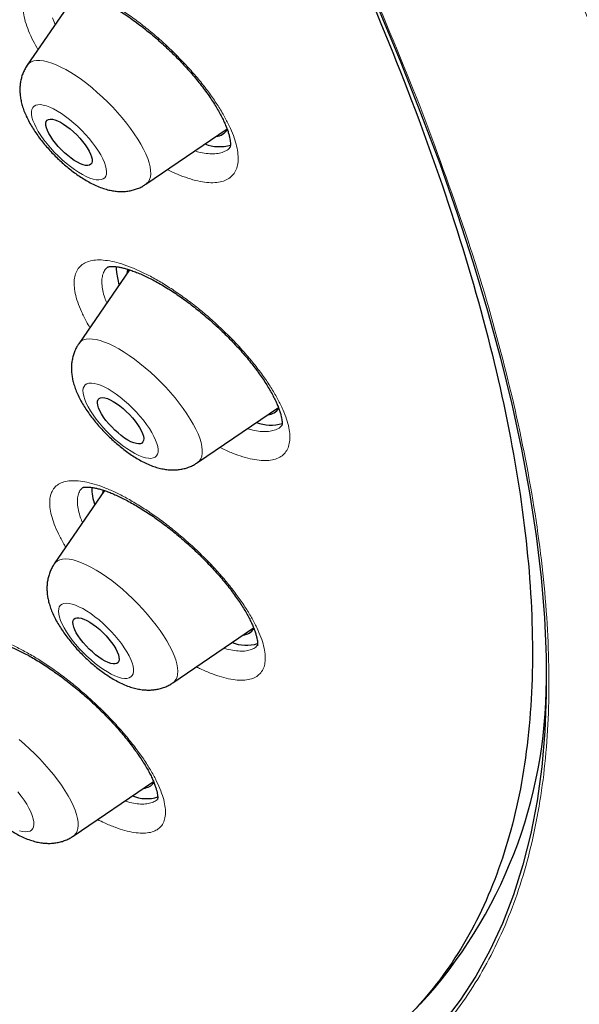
# Model space of a CAD drawing. Header units: millimetres. Extents: x 8 to 954, y 12 to 973.
# Tile 81 of 193: x 863.36 to 871.49, y 451.36 to 465.67. Entities that reach past the tile are written whole.
import ezdxf

# ---------------------------------------------------------------- set-up
doc = ezdxf.new("R2010")
doc.units = ezdxf.units.MM

msp = doc.modelspace()

# ---------------------------------------------------------------- linework, layer by layer
at = {"color": 7, "linetype": 'Continuous', "lineweight": 30}
for p, q in [((864.214, 466.089), (863.471, 465.004)), ((863.468, 464.999), (863.471, 465.004)), ((865.195, 463.276), (866.374, 464.079)), ((864.955, 462.032), (864.22, 460.958)), ((865.944, 459.231), (867.12, 460.032)), ((864.593, 458.825), (863.864, 457.761)), ((865.588, 456.033), (866.76, 456.831)), ((864.14, 453.805), (865.305, 454.599))]:
    msp.add_line(p, q, dxfattribs=at)
at = {"color": 252, "linetype": 'Continuous', "lineweight": 0}
msp.add_line((863.84, 465.695), (863.875, 465.594), dxfattribs=at)
at = {"color": 7, "linetype": 'Continuous', "lineweight": 30, "flags": 128}
for points in [[(868.568, 465.834), (868.888, 465.069), (869.187, 464.315), (869.464, 463.575), (869.718, 462.848), (869.95, 462.134), (870.16, 461.435), (870.347, 460.751), (870.511, 460.081), (870.652, 459.427), (870.77, 458.79), (870.865, 458.168), (870.937, 457.564), (870.985, 456.977), (871.011, 456.408), (871.013, 455.857), (870.992, 455.324), (870.947, 454.81), (870.879, 454.316), (870.788, 453.841), (870.674, 453.386), (870.537, 452.951), (870.377, 452.537), (870.194, 452.144), (869.989, 451.771), (869.761, 451.42), (869.51, 451.09)], [(863.75, 464.096), (863.743, 464.131), (863.742, 464.161), (863.748, 464.186), (863.76, 464.204), (863.78, 464.217), (863.805, 464.222), (863.836, 464.22), (863.871, 464.212), (863.911, 464.197), (863.955, 464.176), (864, 464.148), (864.048, 464.116), (864.096, 464.078), (864.143, 464.037), (864.19, 463.993), (864.234, 463.946), (864.274, 463.898), (864.311, 463.85), (864.343, 463.803), (864.37, 463.757), (864.391, 463.714), (864.405, 463.675), (864.412, 463.639), (864.413, 463.609), (864.407, 463.584), (864.395, 463.566), (864.375, 463.554), (864.35, 463.548), (864.319, 463.55), (864.284, 463.558), (864.244, 463.573), (864.2, 463.595), (864.155, 463.622), (864.107, 463.655), (864.059, 463.692), (864.012, 463.733), (863.965, 463.778), (863.921, 463.824), (863.881, 463.872), (863.844, 463.92), (863.812, 463.967), (863.785, 464.013), (863.764, 464.056), (863.75, 464.096)], [(864.766, 462.02), (864.766, 462.077), (864.766, 462.08)], [(864.933, 462.041), (864.923, 462.006), (864.918, 461.977)], [(864.49, 460.098), (864.492, 460.126), (864.501, 460.148), (864.516, 460.165), (864.537, 460.174), (864.565, 460.177), (864.598, 460.173), (864.635, 460.162), (864.676, 460.144), (864.721, 460.121), (864.767, 460.091), (864.815, 460.057), (864.863, 460.018), (864.91, 459.975), (864.955, 459.93), (864.998, 459.883), (865.038, 459.835), (865.073, 459.787), (865.103, 459.74), (865.127, 459.696), (865.146, 459.654), (865.158, 459.616), (865.163, 459.582), (865.161, 459.554), (865.152, 459.531), (865.137, 459.515), (865.116, 459.506), (865.088, 459.503), (865.056, 459.507), (865.018, 459.518), (864.977, 459.535), (864.933, 459.559), (864.886, 459.588), (864.838, 459.623), (864.79, 459.662), (864.743, 459.704), (864.698, 459.75), (864.655, 459.797), (864.615, 459.845), (864.58, 459.893), (864.55, 459.939), (864.526, 459.984), (864.507, 460.026), (864.496, 460.064), (864.49, 460.098)], [(864.573, 458.832), (864.563, 458.788), (864.562, 458.779)], [(864.139, 456.937), (864.15, 456.957), (864.167, 456.971), (864.191, 456.978), (864.221, 456.978), (864.255, 456.972), (864.294, 456.958), (864.337, 456.938), (864.382, 456.913), (864.429, 456.881), (864.477, 456.845), (864.525, 456.805), (864.571, 456.761), (864.616, 456.715), (864.658, 456.667), (864.696, 456.619), (864.729, 456.572), (864.757, 456.526), (864.779, 456.482), (864.795, 456.441), (864.804, 456.405), (864.807, 456.373), (864.803, 456.347), (864.791, 456.327), (864.774, 456.313), (864.75, 456.306), (864.721, 456.306), (864.686, 456.313), (864.647, 456.326), (864.605, 456.346), (864.559, 456.372), (864.512, 456.403), (864.464, 456.439), (864.417, 456.48), (864.37, 456.523), (864.325, 456.569), (864.284, 456.617), (864.246, 456.665), (864.212, 456.713), (864.184, 456.759), (864.162, 456.803), (864.146, 456.843), (864.137, 456.88), (864.134, 456.911), (864.139, 456.937)]]:
    msp.add_lwpolyline(points, dxfattribs=at)
at = {"color": 252, "linetype": 'Continuous', "lineweight": 0, "flags": 128}
for points in [[(863.471, 465.004), (863.473, 465.007), (863.498, 465.033), (863.528, 465.053), (863.565, 465.067), (863.607, 465.074), (863.655, 465.074), (863.707, 465.068), (863.764, 465.055), (863.826, 465.036), (863.891, 465.01), (863.96, 464.978), (864.031, 464.941), (864.105, 464.898), (864.18, 464.849), (864.257, 464.796), (864.335, 464.737), (864.412, 464.675), (864.489, 464.609), (864.565, 464.54), (864.64, 464.468), (864.713, 464.394), (864.782, 464.318), (864.849, 464.241), (864.912, 464.163), (864.972, 464.085), (865.026, 464.008), (865.076, 463.932), (865.121, 463.858), (865.16, 463.786), (865.193, 463.716), (865.221, 463.65), (865.242, 463.587), (865.256, 463.528), (865.264, 463.474), (865.266, 463.425), (865.261, 463.382), (865.249, 463.343), (865.231, 463.311), (865.206, 463.285), (865.195, 463.276)], [(864.609, 463.543), (864.592, 463.593), (864.569, 463.645), (864.539, 463.701), (864.505, 463.758), (864.465, 463.818), (864.42, 463.878), (864.371, 463.938), (864.319, 463.998), (864.263, 464.056), (864.206, 464.112), (864.147, 464.165), (864.087, 464.215), (864.027, 464.261), (863.967, 464.303), (863.909, 464.339), (863.853, 464.37), (863.799, 464.395), (863.749, 464.413), (863.703, 464.426), (863.662, 464.432), (863.626, 464.431), (863.595, 464.423), (863.57, 464.409), (863.551, 464.389), (863.538, 464.362), (863.532, 464.33), (863.533, 464.292), (863.54, 464.25), (863.554, 464.203), (863.574, 464.152), (863.6, 464.098), (863.632, 464.041), (863.67, 463.982), (863.712, 463.923), (863.759, 463.862), (863.81, 463.802), (863.864, 463.743), (863.92, 463.686), (863.979, 463.631), (864.038, 463.58), (864.099, 463.532), (864.158, 463.488), (864.217, 463.449), (864.274, 463.415), (864.329, 463.387), (864.381, 463.365), (864.429, 463.35), (864.473, 463.341), (864.512, 463.338), (864.546, 463.342), (864.574, 463.353), (864.596, 463.37), (864.611, 463.394), (864.621, 463.423), (864.623, 463.458), (864.619, 463.499), (864.609, 463.543)], [(864.22, 460.958), (864.229, 460.971), (864.256, 460.995), (864.288, 461.013), (864.327, 461.024), (864.37, 461.029), (864.42, 461.027), (864.474, 461.019), (864.532, 461.004), (864.595, 460.983), (864.661, 460.956), (864.731, 460.922), (864.803, 460.883), (864.877, 460.838), (864.953, 460.788), (865.03, 460.733), (865.108, 460.673), (865.185, 460.61), (865.262, 460.543), (865.338, 460.472), (865.412, 460.4), (865.484, 460.325), (865.553, 460.249), (865.618, 460.171), (865.68, 460.094), (865.738, 460.016), (865.792, 459.939), (865.84, 459.864), (865.883, 459.79), (865.92, 459.718), (865.952, 459.65), (865.977, 459.584), (865.996, 459.523), (866.008, 459.466), (866.014, 459.413), (866.014, 459.366), (866.007, 459.324), (865.993, 459.287), (865.973, 459.257), (865.947, 459.233), (865.944, 459.231)], [(865.372, 459.421), (865.367, 459.463), (865.355, 459.509), (865.336, 459.559), (865.312, 459.612), (865.281, 459.668), (865.245, 459.726), (865.204, 459.786), (865.159, 459.846), (865.109, 459.906), (865.056, 459.965), (865, 460.023), (864.942, 460.079), (864.883, 460.131), (864.822, 460.18), (864.762, 460.225), (864.703, 460.266), (864.645, 460.301), (864.59, 460.33), (864.537, 460.354), (864.488, 460.371), (864.443, 460.382), (864.403, 460.387), (864.367, 460.384), (864.338, 460.376), (864.314, 460.36), (864.296, 460.338), (864.285, 460.311), (864.281, 460.277), (864.283, 460.238), (864.292, 460.195), (864.307, 460.147), (864.328, 460.095), (864.356, 460.04), (864.389, 459.983), (864.428, 459.924), (864.471, 459.864), (864.519, 459.804), (864.57, 459.744), (864.625, 459.685), (864.682, 459.629), (864.741, 459.574), (864.801, 459.523), (864.861, 459.476), (864.92, 459.434), (864.979, 459.396), (865.036, 459.363), (865.09, 459.337), (865.141, 459.316), (865.188, 459.302), (865.231, 459.294), (865.269, 459.293), (865.301, 459.299), (865.328, 459.311), (865.349, 459.33), (865.363, 459.355), (865.371, 459.385), (865.372, 459.421)], [(863.864, 457.761), (863.881, 457.781), (863.909, 457.804), (863.944, 457.819), (863.984, 457.829), (864.029, 457.832), (864.08, 457.828), (864.136, 457.818), (864.196, 457.801), (864.259, 457.777), (864.327, 457.748), (864.397, 457.713), (864.47, 457.671), (864.545, 457.625), (864.621, 457.573), (864.699, 457.517), (864.776, 457.456), (864.854, 457.391), (864.93, 457.323), (865.005, 457.252), (865.079, 457.179), (865.15, 457.103), (865.218, 457.027), (865.282, 456.949), (865.343, 456.872), (865.4, 456.794), (865.451, 456.718), (865.498, 456.643), (865.539, 456.569), (865.575, 456.499), (865.604, 456.431), (865.628, 456.367), (865.645, 456.307), (865.655, 456.251), (865.659, 456.2), (865.656, 456.154), (865.647, 456.114), (865.631, 456.079), (865.609, 456.051), (865.586, 456.032)], [(865.009, 456.163), (865.016, 456.195), (865.016, 456.232), (865.009, 456.275), (864.995, 456.321), (864.976, 456.372), (864.95, 456.426), (864.918, 456.483), (864.881, 456.541), (864.839, 456.601), (864.792, 456.661), (864.742, 456.721), (864.688, 456.78), (864.631, 456.838), (864.573, 456.893), (864.514, 456.945), (864.453, 456.993), (864.393, 457.037), (864.334, 457.076), (864.277, 457.11), (864.222, 457.138), (864.17, 457.161), (864.122, 457.177), (864.078, 457.186), (864.039, 457.189), (864.004, 457.185), (863.976, 457.175), (863.954, 457.158), (863.937, 457.135), (863.928, 457.106), (863.925, 457.071), (863.928, 457.031), (863.938, 456.987), (863.955, 456.938), (863.978, 456.886), (864.007, 456.83), (864.041, 456.773), (864.081, 456.713), (864.125, 456.653), (864.174, 456.593), (864.226, 456.533), (864.281, 456.475), (864.339, 456.419), (864.398, 456.365), (864.458, 456.315), (864.518, 456.269), (864.577, 456.227), (864.636, 456.19), (864.692, 456.159), (864.745, 456.134), (864.796, 456.115), (864.842, 456.102), (864.884, 456.096), (864.92, 456.096), (864.952, 456.103), (864.977, 456.117), (864.996, 456.137), (865.009, 456.163)], [(863.353, 455.209), (863.43, 455.143), (863.506, 455.074), (863.581, 455.002), (863.654, 454.928), (863.724, 454.852), (863.791, 454.775), (863.854, 454.698), (863.914, 454.62), (863.969, 454.543), (864.019, 454.467), (864.064, 454.392), (864.104, 454.32), (864.137, 454.25), (864.165, 454.183), (864.186, 454.121), (864.201, 454.062), (864.21, 454.007), (864.212, 453.958), (864.207, 453.914), (864.196, 453.875), (864.178, 453.843), (864.154, 453.816), (864.14, 453.805)], [(863.535, 453.893), (863.553, 453.915), (863.564, 453.942), (863.569, 453.975), (863.567, 454.014), (863.559, 454.057), (863.544, 454.105), (863.523, 454.156), (863.496, 454.211), (863.463, 454.268), (863.425, 454.327), (863.382, 454.387), (863.334, 454.447)], [(863.359, 453.884), (863.404, 453.873), (863.445, 453.868), (863.481, 453.87), (863.511, 453.878), (863.535, 453.893)]]:
    msp.add_lwpolyline(points, dxfattribs=at)
at = {"color": 7, "linetype": 'Continuous', "lineweight": 30}
for centre, radius, start, end in [((866.202, 464.174), 0.204, 273.7459, 330.1274), ((866.262, 464.393), 0.572, 248.5878, 286.6186), ((865.632, 462.087), 0.869, 184.4405, 198.2199), ((866.949, 460.133), 0.208, 274.2854, 328.2927), ((867.01, 460.332), 0.556, 248.0823, 287.4206), ((865.124, 458.858), 0.714, 178.8597, 199.5982), ((866.594, 456.934), 0.206, 273.9556, 326.098), ((866.654, 457.123), 0.546, 247.6449, 287.4131), ((864.051, 456.069), 6.963, 317.4665, 0.0238), ((865.144, 454.712), 0.212, 274.5506, 322.6286), ((865.207, 454.884), 0.535, 247.1865, 287.6304)]:
    msp.add_arc(centre, radius, start, end, dxfattribs=at)
at = {"color": 252, "linetype": 'Continuous', "lineweight": 0}
for points, knots in [([(804.848, 517.821), (804.884, 517.863), (805.125, 518.134), (805.671, 518.532), (806.49, 519.008), (807.418, 519.364), (808.442, 519.613), (809.561, 519.75), (810.77, 519.775), (812.066, 519.687), (813.444, 519.489), (814.902, 519.179), (816.433, 518.759), (818.033, 518.23), (819.697, 517.595), (821.42, 516.854), (823.196, 516.01), (825.02, 515.066), (826.887, 514.026), (828.789, 512.891), (830.721, 511.666), (832.678, 510.355), (834.652, 508.961), (836.639, 507.489), (838.63, 505.945), (840.621, 504.331), (842.605, 502.655), (844.576, 500.92), (846.527, 499.132), (848.452, 497.298), (850.346, 495.423), (852.202, 493.512), (854.015, 491.571), (855.778, 489.608), (857.487, 487.628), (859.135, 485.636), (860.719, 483.641), (862.232, 481.646), (863.669, 479.66), (865.028, 477.689), (866.302, 475.737), (867.489, 473.813), (868.584, 471.921), (869.584, 470.067), (870.486, 468.259), (871.287, 466.5), (871.984, 464.797), (872.576, 463.155), (873.06, 461.579), (873.435, 460.074), (873.699, 458.645), (873.853, 457.297), (873.894, 456.033), (873.824, 454.858), (873.643, 453.775), (873.351, 452.788), (872.946, 451.902), (872.478, 451.158), (872.094, 450.76), (871.924, 450.583)], [0, 0, 0, 0, 0.003203, 0.021066, 0.038929, 0.056792, 0.074655, 0.092519, 0.110382, 0.128245, 0.146108, 0.163971, 0.181834, 0.199697, 0.21756, 0.235424, 0.253287, 0.27115, 0.289013, 0.306876, 0.324739, 0.342602, 0.360465, 0.378329, 0.396192, 0.414055, 0.431918, 0.449781, 0.467644, 0.485507, 0.50337, 0.521234, 0.539097, 0.55696, 0.574823, 0.592686, 0.610549, 0.628412, 0.646275, 0.664139, 0.682002, 0.699865, 0.717728, 0.735591, 0.753454, 0.771317, 0.78918, 0.807044, 0.824907, 0.84277, 0.860633, 0.878496, 0.896359, 0.914222, 0.932085, 0.949949, 0.967812, 0.985675, 1, 1, 1, 1]), ([(804.877, 501.441), (804.648, 502.061), (804.192, 503.296), (803.686, 505.036), (803.317, 506.678), (803.096, 508.215), (803.021, 509.65), (803.091, 510.976), (803.303, 512.185), (803.658, 513.263), (804.156, 514.206), (804.796, 515.013), (805.578, 515.685), (806.498, 516.219), (807.546, 516.613), (808.715, 516.862), (810.002, 516.963), (811.405, 516.917), (812.925, 516.724), (814.556, 516.384), (816.28, 515.904), (818.086, 515.286), (819.965, 514.53), (821.919, 513.638), (823.946, 512.608), (826.038, 511.447), (828.176, 510.166), (830.343, 508.774), (832.53, 507.277), (834.736, 505.674), (836.961, 503.965), (839.197, 502.159), (841.423, 500.272), (843.622, 498.319), (845.782, 496.307), (847.905, 494.238), (849.99, 492.11), (852.028, 489.934), (854.004, 487.729), (855.899, 485.511), (857.705, 483.292), (859.422, 481.071), (861.049, 478.849), (862.579, 476.634), (864.004, 474.445), (865.307, 472.301), (866.484, 470.212), (867.531, 468.179), (868.459, 466.195), (868.967, 464.931), (869.221, 464.296)], [0, 0, 0, 0, 0.020985, 0.041789, 0.062502, 0.083215, 0.104018, 0.125, 0.145987, 0.166791, 0.187505, 0.208217, 0.229019, 0.25, 0.270986, 0.291791, 0.312505, 0.333217, 0.354019, 0.375, 0.395986, 0.416791, 0.437505, 0.458217, 0.479019, 0.5, 0.520986, 0.541791, 0.562505, 0.583217, 0.604019, 0.625, 0.645986, 0.666791, 0.687505, 0.708217, 0.729019, 0.75, 0.770986, 0.791791, 0.812505, 0.833217, 0.854019, 0.875, 0.895985, 0.916789, 0.937502, 0.958215, 0.979017, 1, 1, 1, 1]), ([(863.443, 465.641), (863.443, 465.641), (863.43, 465.686), (863.411, 465.77), (863.402, 465.884), (863.412, 465.984), (863.442, 466.068), (863.492, 466.136), (863.559, 466.186), (863.646, 466.219), (863.748, 466.233), (863.866, 466.229), (863.998, 466.206), (864.142, 466.165), (864.297, 466.107), (864.46, 466.031), (864.63, 465.94), (864.804, 465.833), (864.981, 465.713), (865.157, 465.581), (865.331, 465.439), (865.5, 465.288), (865.662, 465.13), (865.816, 464.968), (865.959, 464.803), (866.09, 464.638), (866.206, 464.474), (866.307, 464.314), (866.39, 464.16), (866.455, 464.017), (866.5, 463.886), (866.529, 463.764), (866.539, 463.652), (866.53, 463.551), (866.501, 463.466), (866.453, 463.397), (866.386, 463.346), (866.301, 463.312), (866.199, 463.296), (866.082, 463.299), (865.951, 463.32), (865.808, 463.361), (865.659, 463.415), (865.555, 463.464), (865.506, 463.488)], [0, 0, 0, 0, 0.000197, 0.024659, 0.049197, 0.07366, 0.09812, 0.122658, 0.14712, 0.171597, 0.196152, 0.22063, 0.245135, 0.269718, 0.294222, 0.318753, 0.343361, 0.367891, 0.392434, 0.417055, 0.441598, 0.466135, 0.49075, 0.515286, 0.539802, 0.564395, 0.588911, 0.613399, 0.637964, 0.662451, 0.68536, 0.70827, 0.732739, 0.757287, 0.781756, 0.806225, 0.830772, 0.855241, 0.879726, 0.90429, 0.928775, 0.953289, 0.97788, 1, 1, 1, 1]), ([(863.627, 465.232), (863.603, 465.274), (863.55, 465.368), (863.488, 465.506), (863.458, 465.596), (863.443, 465.641)], [0, 0, 0, 0, 0.290079, 0.645599, 1, 1, 1, 1]), ([(869.221, 464.296), (869.448, 463.681), (869.901, 462.452), (870.403, 460.715), (870.772, 459.065), (870.996, 457.518), (871.075, 456.08), (871.008, 454.76), (870.795, 453.561), (870.436, 452.485), (869.934, 451.539), (869.292, 450.725), (868.514, 450.05), (867.617, 449.527), (866.613, 449.147), (865.512, 448.903), (864.297, 448.793), (862.985, 448.802), (862.027, 448.919), (861.549, 448.978)], [0, 0, 0, 0, 0.059647, 0.119293, 0.179195, 0.239107, 0.298753, 0.35839, 0.418037, 0.477683, 0.537584, 0.597497, 0.657143, 0.716779, 0.77332, 0.829847, 0.88658, 0.943426, 1, 1, 1, 1]), ([(865.905, 463.76), (865.932, 463.752), (866.001, 463.732), (866.1, 463.719), (866.2, 463.716), (866.288, 463.73), (866.359, 463.761), (866.402, 463.789), (866.417, 463.81), (866.418, 463.812)], [0, 0, 0, 0, 0.115418, 0.289359, 0.463854, 0.637793, 0.811574, 0.985899, 1, 1, 1, 1]), ([(864.153, 461.806), (864.153, 461.806), (864.151, 461.843), (864.154, 461.911), (864.178, 461.998), (864.221, 462.069), (864.283, 462.122), (864.364, 462.158), (864.461, 462.177), (864.574, 462.176), (864.702, 462.157), (864.842, 462.12), (864.994, 462.065), (865.155, 461.993), (865.323, 461.906), (865.496, 461.803), (865.672, 461.686), (865.849, 461.557), (866.024, 461.418), (866.195, 461.269), (866.36, 461.114), (866.517, 460.953), (866.664, 460.79), (866.799, 460.626), (866.92, 460.463), (867.026, 460.303), (867.116, 460.148), (867.188, 460.001), (867.241, 459.863), (867.274, 459.738), (867.289, 459.628), (867.285, 459.53), (867.263, 459.444), (867.221, 459.372), (867.16, 459.317), (867.081, 459.28), (866.985, 459.261), (866.872, 459.26), (866.745, 459.278), (866.606, 459.314), (866.454, 459.368), (866.341, 459.415), (866.278, 459.449), (866.27, 459.453)], [0, 0, 0, 0, 0.000206, 0.025773, 0.051422, 0.076989, 0.102555, 0.128203, 0.15377, 0.179354, 0.20502, 0.230604, 0.256216, 0.28191, 0.307523, 0.333162, 0.358883, 0.384522, 0.410174, 0.435907, 0.46156, 0.487206, 0.512934, 0.53858, 0.564204, 0.589909, 0.615532, 0.641127, 0.666803, 0.692396, 0.716342, 0.740286, 0.765863, 0.791519, 0.817094, 0.842669, 0.868326, 0.893901, 0.919494, 0.945167, 0.97076, 0.996382, 1, 1, 1, 1]), ([(864.641, 462.073), (864.632, 462.066), (864.605, 462.045), (864.577, 461.993), (864.555, 461.92), (864.555, 461.86), (864.555, 461.83)], [0, 0, 0, 0, 0.131029, 0.420373, 0.710661, 1, 1, 1, 1]), ([(864.381, 461.193), (864.364, 461.221), (864.316, 461.302), (864.256, 461.426), (864.201, 461.565), (864.165, 461.693), (864.157, 461.768), (864.153, 461.806)], [0, 0, 0, 0, 0.12063, 0.340925, 0.560387, 0.780547, 1, 1, 1, 1]), ([(864.555, 461.83), (864.559, 461.798), (864.566, 461.734), (864.591, 461.64), (864.617, 461.577), (864.627, 461.553)], [0, 0, 0, 0, 0.383329, 0.767857, 1, 1, 1, 1]), ([(866.668, 459.724), (866.704, 459.715), (866.781, 459.694), (866.885, 459.681), (866.981, 459.682), (867.063, 459.7), (867.129, 459.729), (867.16, 459.76), (867.173, 459.774)], [0, 0, 0, 0, 0.155394, 0.32942, 0.503286, 0.677703, 0.851572, 1, 1, 1, 1]), ([(863.816, 458.775), (863.816, 458.775), (863.825, 458.802), (863.85, 458.851), (863.906, 458.908), (863.98, 458.947), (864.072, 458.968), (864.181, 458.971), (864.304, 458.956), (864.44, 458.923), (864.588, 458.872), (864.746, 458.804), (864.912, 458.719), (865.083, 458.619), (865.258, 458.506), (865.435, 458.38), (865.611, 458.243), (865.783, 458.097), (865.95, 457.944), (866.11, 457.785), (866.261, 457.623), (866.4, 457.459), (866.525, 457.297), (866.637, 457.137), (866.732, 456.982), (866.809, 456.834), (866.869, 456.694), (866.909, 456.565), (866.93, 456.448), (866.931, 456.347), (866.914, 456.262), (866.879, 456.191), (866.825, 456.135), (866.752, 456.094), (866.661, 456.072), (866.554, 456.068), (866.431, 456.082), (866.296, 456.114), (866.148, 456.165), (866.025, 456.216), (865.949, 456.254), (865.928, 456.265)], [0, 0, 0, 0, 0.000214, 0.026996, 0.053862, 0.080642, 0.107423, 0.134288, 0.161068, 0.187866, 0.21475, 0.241548, 0.268377, 0.29529, 0.322118, 0.348974, 0.375916, 0.402771, 0.429642, 0.456597, 0.483466, 0.510331, 0.53728, 0.564143, 0.590983, 0.617909, 0.644747, 0.671556, 0.698451, 0.72526, 0.750342, 0.775424, 0.802212, 0.829088, 0.855877, 0.882666, 0.90954, 0.936329, 0.963136, 0.990029, 1, 1, 1, 1]), ([(864.03, 458.004), (864.021, 458.018), (863.98, 458.084), (863.923, 458.196), (863.861, 458.337), (863.819, 458.466), (863.798, 458.584), (863.794, 458.688), (863.809, 458.746), (863.816, 458.775)], [0, 0, 0, 0, 0.044757, 0.2040949, 0.3639506, 0.5232839, 0.6820201, 0.8412563, 1, 1, 1, 1]), ([(864.215, 458.775), (864.209, 458.751), (864.197, 458.702), (864.2, 458.613), (864.22, 458.513), (864.245, 458.429), (864.269, 458.375), (864.276, 458.362)], [0, 0, 0, 0, 0.229778, 0.460289, 0.690059, 0.920712, 1, 1, 1, 1]), ([(864.279, 458.871), (864.268, 458.86), (864.239, 458.835), (864.224, 458.798), (864.215, 458.775)], [0, 0, 0, 0, 0.402788, 1, 1, 1, 1]), ([(862.444, 456.663), (862.444, 456.663), (862.464, 456.681), (862.51, 456.708), (862.596, 456.733), (862.699, 456.739), (862.817, 456.727), (862.949, 456.697), (863.093, 456.65), (863.248, 456.585), (863.411, 456.503), (863.581, 456.407), (863.754, 456.296), (863.93, 456.173), (864.106, 456.039), (864.279, 455.895), (864.448, 455.743), (864.61, 455.586), (864.763, 455.425), (864.906, 455.262), (865.036, 455.1), (865.152, 454.94), (865.252, 454.784), (865.336, 454.635), (865.401, 454.494), (865.448, 454.364), (865.475, 454.245), (865.482, 454.139), (865.47, 454.048), (865.439, 453.974), (865.39, 453.918), (865.325, 453.877), (865.242, 453.852), (865.14, 453.845), (865.023, 453.855), (864.891, 453.884), (864.748, 453.931), (864.614, 453.985), (864.527, 454.029), (864.493, 454.046)], [0, 0, 0, 0, 0.0002268, 0.0283373, 0.056537, 0.0846483, 0.1127582, 0.1409576, 0.1690674, 0.1971968, 0.2254157, 0.2535451, 0.2817054, 0.3099558, 0.3381159, 0.3663054, 0.3945851, 0.4227756, 0.4509798, 0.4792737, 0.5074773, 0.5356757, 0.5639623, 0.5921595, 0.6203316, 0.6485948, 0.6767672, 0.7049076, 0.7331382, 0.7612791, 0.7876057, 0.8139319, 0.8420519, 0.870262, 0.8983821, 0.9265011, 0.95471, 0.9828292, 1, 1, 1, 1]), ([(866.326, 456.536), (866.331, 456.534), (866.377, 456.518), (866.457, 456.503), (866.562, 456.49), (866.654, 456.494), (866.731, 456.515), (866.785, 456.541), (866.806, 456.566), (866.813, 456.574)], [0, 0, 0, 0, 0.020641, 0.199839, 0.379609, 0.558803, 0.737977, 0.917727, 1, 1, 1, 1]), ([(864.89, 454.316), (864.904, 454.312), (864.959, 454.294), (865.044, 454.277), (865.145, 454.268), (865.232, 454.275), (865.302, 454.297), (865.345, 454.32), (865.36, 454.338), (865.361, 454.34)], [0, 0, 0, 0, 0.061634, 0.246804, 0.431946, 0.617676, 0.80282, 0.976142, 1, 1, 1, 1])]:
    msp.add_open_spline(points, degree=3, knots=knots, dxfattribs=at)
at = {"color": 7, "linetype": 'Continuous', "lineweight": 30}
for points, knots in [([(864.117, 474.199), (864.617, 473.372), (865.63, 471.699), (866.936, 469.263), (868.082, 466.888), (869.034, 464.613), (869.791, 462.451), (870.347, 460.416), (870.698, 458.52), (870.842, 456.775), (870.779, 455.192), (870.509, 453.781), (870.033, 452.549), (869.355, 451.505), (868.478, 450.656), (867.409, 450.005), (866.153, 449.559), (864.718, 449.318), (863.114, 449.285), (861.35, 449.46), (859.42, 449.845), (857.335, 450.443), (855.1, 451.26), (852.755, 452.269), (851.109, 453.108), (850.286, 453.528)], [0, 0, 0, 0, 0.042295, 0.085631, 0.128967, 0.172303, 0.215639, 0.258975, 0.302311, 0.345647, 0.388983, 0.432319, 0.475655, 0.518991, 0.562327, 0.605663, 0.648999, 0.692335, 0.735671, 0.779007, 0.822343, 0.866757, 0.911172, 0.955586, 1, 1, 1, 1]), ([(863.896, 466.125), (863.896, 466.125), (863.896, 466.125), (863.899, 466.126), (863.908, 466.129), (863.923, 466.133), (863.946, 466.135), (863.976, 466.136), (864.014, 466.133), (864.059, 466.127), (864.111, 466.118), (864.169, 466.103), (864.233, 466.084), (864.302, 466.06), (864.376, 466.03), (864.454, 465.995), (864.535, 465.956), (864.619, 465.912), (864.704, 465.863), (864.791, 465.81), (864.879, 465.752), (864.97, 465.69), (865.062, 465.623), (865.154, 465.552), (865.247, 465.478), (865.339, 465.401), (865.429, 465.321), (865.518, 465.239), (865.604, 465.156), (865.687, 465.071), (865.767, 464.987), (865.843, 464.902), (865.915, 464.817), (865.984, 464.732), (866.048, 464.647), (866.109, 464.563), (866.164, 464.481), (866.215, 464.4), (866.26, 464.323), (866.299, 464.249), (866.333, 464.179), (866.361, 464.114), (866.384, 464.055), (866.401, 464.001), (866.412, 463.954), (866.42, 463.912), (866.423, 463.877), (866.423, 463.849), (866.422, 463.829), (866.419, 463.816), (866.417, 463.809), (866.416, 463.809), (866.416, 463.809)], [0, 0, 0, 0, 0.003465, 0.024062, 0.043743, 0.06065, 0.07848, 0.096416, 0.11472, 0.133503, 0.152797, 0.172575, 0.192781, 0.213335, 0.234145, 0.255116, 0.276158, 0.297169, 0.318094, 0.33887, 0.35993, 0.38128, 0.402874, 0.42466, 0.446582, 0.468582, 0.490596, 0.512557, 0.534413, 0.556126, 0.577666, 0.598977, 0.62033, 0.64175, 0.663226, 0.684717, 0.706169, 0.727526, 0.748727, 0.769712, 0.790422, 0.810797, 0.830786, 0.850355, 0.869521, 0.888743, 0.907857, 0.926928, 0.946053, 0.965432, 0.985467, 1, 1, 1, 1]), ([(863.471, 465.003), (863.469, 465), (863.454, 464.98), (863.431, 464.938), (863.404, 464.879), (863.384, 464.817), (863.371, 464.754), (863.364, 464.689), (863.363, 464.624), (863.368, 464.557), (863.38, 464.488), (863.398, 464.416), (863.423, 464.34), (863.457, 464.261), (863.498, 464.18), (863.544, 464.1), (863.595, 464.022), (863.649, 463.946), (863.707, 463.873), (863.767, 463.802), (863.83, 463.734), (863.895, 463.667), (863.962, 463.603), (864.031, 463.542), (864.102, 463.484), (864.175, 463.429), (864.25, 463.378), (864.327, 463.33), (864.407, 463.286), (864.491, 463.246), (864.574, 463.214), (864.654, 463.191), (864.728, 463.177), (864.798, 463.17), (864.867, 463.169), (864.933, 463.175), (864.997, 463.187), (865.06, 463.206), (865.12, 463.231), (865.164, 463.255), (865.188, 463.272), (865.194, 463.276)], [0, 0, 0, 0, 0.003405, 0.025202, 0.046849, 0.068463, 0.090207, 0.112274, 0.134908, 0.158435, 0.183265, 0.20989, 0.238709, 0.269658, 0.301732, 0.333273, 0.363855, 0.393571, 0.422627, 0.451232, 0.47955, 0.507726, 0.535892, 0.564142, 0.5926, 0.621418, 0.65078, 0.680921, 0.712135, 0.744753, 0.778934, 0.807914, 0.834663, 0.859629, 0.883315, 0.906115, 0.928306, 0.950084, 0.971583, 0.992901, 1, 1, 1, 1]), ([(864.637, 462.072), (864.637, 462.072), (864.637, 462.072), (864.643, 462.074), (864.655, 462.078), (864.676, 462.081), (864.704, 462.082), (864.739, 462.081), (864.78, 462.076), (864.828, 462.068), (864.881, 462.055), (864.941, 462.038), (865.007, 462.015), (865.078, 461.988), (865.154, 461.955), (865.235, 461.917), (865.319, 461.874), (865.405, 461.825), (865.494, 461.773), (865.583, 461.716), (865.674, 461.656), (865.764, 461.592), (865.854, 461.524), (865.945, 461.453), (866.036, 461.378), (866.127, 461.3), (866.217, 461.219), (866.305, 461.136), (866.391, 461.052), (866.474, 460.966), (866.553, 460.88), (866.629, 460.794), (866.7, 460.709), (866.766, 460.626), (866.828, 460.543), (866.886, 460.462), (866.938, 460.382), (866.986, 460.304), (867.028, 460.23), (867.065, 460.158), (867.097, 460.091), (867.122, 460.029), (867.143, 459.972), (867.157, 459.921), (867.167, 459.878), (867.173, 459.841), (867.175, 459.812), (867.174, 459.791), (867.172, 459.776), (867.17, 459.769), (867.17, 459.769), (867.17, 459.769)], [0, 0, 0, 0, 0.012363, 0.032182, 0.050941, 0.070715, 0.089944, 0.108988, 0.128021, 0.146547, 0.165496, 0.185063, 0.205195, 0.225822, 0.246861, 0.268216, 0.289792, 0.311489, 0.333215, 0.354864, 0.376373, 0.397732, 0.419028, 0.440692, 0.462577, 0.48464, 0.506827, 0.529085, 0.551347, 0.573543, 0.595623, 0.617538, 0.639252, 0.660733, 0.68204, 0.703421, 0.724819, 0.746183, 0.767463, 0.788595, 0.809514, 0.830151, 0.850442, 0.870328, 0.889774, 0.908776, 0.927368, 0.945762, 0.964715, 0.984189, 1, 1, 1, 1]), ([(864.22, 460.957), (864.211, 460.944), (864.189, 460.912), (864.163, 460.858), (864.141, 460.797), (864.125, 460.734), (864.115, 460.67), (864.112, 460.605), (864.115, 460.539), (864.123, 460.471), (864.139, 460.401), (864.161, 460.326), (864.192, 460.248), (864.229, 460.168), (864.274, 460.087), (864.323, 460.008), (864.376, 459.931), (864.432, 459.857), (864.491, 459.785), (864.553, 459.716), (864.617, 459.649), (864.684, 459.584), (864.752, 459.522), (864.822, 459.462), (864.894, 459.406), (864.968, 459.353), (865.044, 459.303), (865.123, 459.258), (865.205, 459.216), (865.288, 459.182), (865.368, 459.155), (865.444, 459.138), (865.515, 459.127), (865.585, 459.123), (865.652, 459.126), (865.717, 459.136), (865.781, 459.151), (865.842, 459.174), (865.896, 459.2), (865.929, 459.221), (865.943, 459.231)], [0, 0, 0, 0, 0.016241, 0.037933, 0.059548, 0.08122, 0.103134, 0.125504, 0.148627, 0.172879, 0.198724, 0.22663, 0.256781, 0.288591, 0.32045, 0.351433, 0.381479, 0.41078, 0.439548, 0.467967, 0.496191, 0.524349, 0.552556, 0.580916, 0.609571, 0.638691, 0.668488, 0.699231, 0.731246, 0.76481, 0.794815, 0.82256, 0.84828, 0.872501, 0.895669, 0.918115, 0.940067, 0.961681, 0.983075, 1, 1, 1, 1]), ([(864.273, 458.868), (864.273, 458.868), (864.272, 458.867), (864.276, 458.869), (864.288, 458.873), (864.309, 458.875), (864.337, 458.877), (864.372, 458.875), (864.414, 458.87), (864.462, 458.862), (864.516, 458.849), (864.576, 458.831), (864.64, 458.809), (864.709, 458.781), (864.783, 458.749), (864.861, 458.711), (864.944, 458.668), (865.03, 458.62), (865.12, 458.566), (865.211, 458.509), (865.303, 458.447), (865.396, 458.381), (865.488, 458.313), (865.579, 458.242), (865.669, 458.168), (865.758, 458.091), (865.847, 458.012), (865.934, 457.931), (866.019, 457.847), (866.102, 457.762), (866.183, 457.675), (866.26, 457.589), (866.333, 457.503), (866.401, 457.418), (866.465, 457.334), (866.523, 457.253), (866.576, 457.175), (866.624, 457.099), (866.666, 457.026), (866.704, 456.956), (866.735, 456.889), (866.762, 456.828), (866.783, 456.771), (866.798, 456.72), (866.809, 456.676), (866.815, 456.639), (866.818, 456.609), (866.817, 456.587), (866.816, 456.574), (866.814, 456.568), (866.815, 456.569), (866.815, 456.569)], [0, 0, 0, 0, 0.006068, 0.025451, 0.045887, 0.065473, 0.08482, 0.104192, 0.123711, 0.143439, 0.163381, 0.183503, 0.203622, 0.223745, 0.244438, 0.265623, 0.287225, 0.309157, 0.331331, 0.353654, 0.376037, 0.398371, 0.420579, 0.442602, 0.464421, 0.486198, 0.508268, 0.530532, 0.552943, 0.575451, 0.598001, 0.620514, 0.642924, 0.665179, 0.687223, 0.709014, 0.730513, 0.751778, 0.773057, 0.794273, 0.81537, 0.836291, 0.856969, 0.877338, 0.897341, 0.916951, 0.936172, 0.955076, 0.973839, 0.992699, 1, 1, 1, 1]), ([(863.864, 457.76), (863.853, 457.743), (863.83, 457.707), (863.803, 457.649), (863.781, 457.588), (863.767, 457.525), (863.758, 457.461), (863.756, 457.396), (863.76, 457.329), (863.77, 457.261), (863.786, 457.19), (863.81, 457.115), (863.842, 457.036), (863.881, 456.955), (863.927, 456.875), (863.977, 456.796), (864.03, 456.72), (864.087, 456.646), (864.146, 456.575), (864.209, 456.506), (864.273, 456.439), (864.34, 456.375), (864.409, 456.313), (864.479, 456.254), (864.552, 456.198), (864.626, 456.146), (864.702, 456.097), (864.782, 456.052), (864.865, 456.011), (864.948, 455.978), (865.028, 455.953), (865.102, 455.937), (865.174, 455.928), (865.242, 455.926), (865.309, 455.93), (865.374, 455.94), (865.437, 455.958), (865.498, 455.981), (865.548, 456.006), (865.576, 456.026), (865.587, 456.034)], [0, 0, 0, 0, 0.020039, 0.041712, 0.063326, 0.085032, 0.107013, 0.129502, 0.1528, 0.177308, 0.203493, 0.231811, 0.262342, 0.294317, 0.326047, 0.356856, 0.386754, 0.415944, 0.44464, 0.473018, 0.50122, 0.529383, 0.557613, 0.586018, 0.614747, 0.643976, 0.673925, 0.704878, 0.737163, 0.771015, 0.800587, 0.827882, 0.853258, 0.877236, 0.900237, 0.922567, 0.944443, 0.966006, 0.987366, 1, 1, 1, 1]), ([(862.82, 456.638), (862.82, 456.638), (862.82, 456.638), (862.828, 456.64), (862.844, 456.643), (862.868, 456.644), (862.899, 456.643), (862.938, 456.64), (862.983, 456.632), (863.034, 456.621), (863.092, 456.604), (863.156, 456.583), (863.224, 456.557), (863.296, 456.526), (863.372, 456.49), (863.452, 456.45), (863.534, 456.404), (863.62, 456.354), (863.709, 456.298), (863.8, 456.238), (863.892, 456.173), (863.986, 456.105), (864.08, 456.033), (864.173, 455.958), (864.265, 455.881), (864.354, 455.803), (864.441, 455.723), (864.526, 455.641), (864.609, 455.559), (864.689, 455.474), (864.767, 455.389), (864.842, 455.303), (864.913, 455.218), (864.979, 455.133), (865.042, 455.05), (865.099, 454.968), (865.15, 454.89), (865.196, 454.815), (865.236, 454.745), (865.27, 454.678), (865.299, 454.616), (865.322, 454.559), (865.34, 454.507), (865.353, 454.461), (865.361, 454.421), (865.366, 454.388), (865.367, 454.363), (865.366, 454.346), (865.364, 454.337), (865.364, 454.336), (865.364, 454.336)], [0, 0, 0, 0, 0.011907, 0.031591, 0.050512, 0.06933, 0.088281, 0.107553, 0.127219, 0.147282, 0.167706, 0.188429, 0.209382, 0.230493, 0.251689, 0.272724, 0.293999, 0.315711, 0.337793, 0.36017, 0.382762, 0.405486, 0.428257, 0.450967, 0.473539, 0.495914, 0.518044, 0.540022, 0.562181, 0.584517, 0.606992, 0.629555, 0.652147, 0.674687, 0.697104, 0.719332, 0.741311, 0.762979, 0.784288, 0.805184, 0.825965, 0.846625, 0.867091, 0.887307, 0.907235, 0.926857, 0.946197, 0.965358, 0.984533, 1, 1, 1, 1]), ([(862.417, 455.533), (862.416, 455.532), (862.402, 455.513), (862.38, 455.473), (862.352, 455.414), (862.332, 455.352), (862.318, 455.289), (862.31, 455.225), (862.309, 455.16), (862.313, 455.093), (862.324, 455.025), (862.342, 454.953), (862.367, 454.877), (862.399, 454.798), (862.439, 454.717), (862.485, 454.637), (862.536, 454.559), (862.59, 454.483), (862.647, 454.41), (862.707, 454.338), (862.77, 454.27), (862.834, 454.203), (862.901, 454.139), (862.97, 454.078), (863.041, 454.019), (863.114, 453.964), (863.188, 453.912), (863.265, 453.864), (863.345, 453.819), (863.429, 453.779), (863.512, 453.747), (863.592, 453.723), (863.666, 453.708), (863.737, 453.7), (863.805, 453.699), (863.872, 453.704), (863.936, 453.715), (863.999, 453.733), (864.059, 453.758), (864.106, 453.782), (864.131, 453.8), (864.139, 453.806)], [0, 0, 0, 0, 0.001199, 0.023021, 0.044681, 0.066299, 0.088028, 0.110055, 0.13263, 0.15606, 0.180758, 0.207193, 0.235805, 0.266587, 0.298648, 0.330275, 0.360957, 0.390748, 0.419865, 0.44851, 0.476855, 0.505045, 0.533213, 0.561457, 0.589895, 0.618678, 0.647985, 0.678047, 0.709153, 0.741634, 0.775683, 0.80492, 0.831899, 0.857036, 0.880846, 0.90373, 0.925983, 0.947802, 0.969332, 0.990669, 1, 1, 1, 1])]:
    msp.add_open_spline(points, degree=3, knots=knots, dxfattribs=at)

doc.saveas('drawing.dxf')
